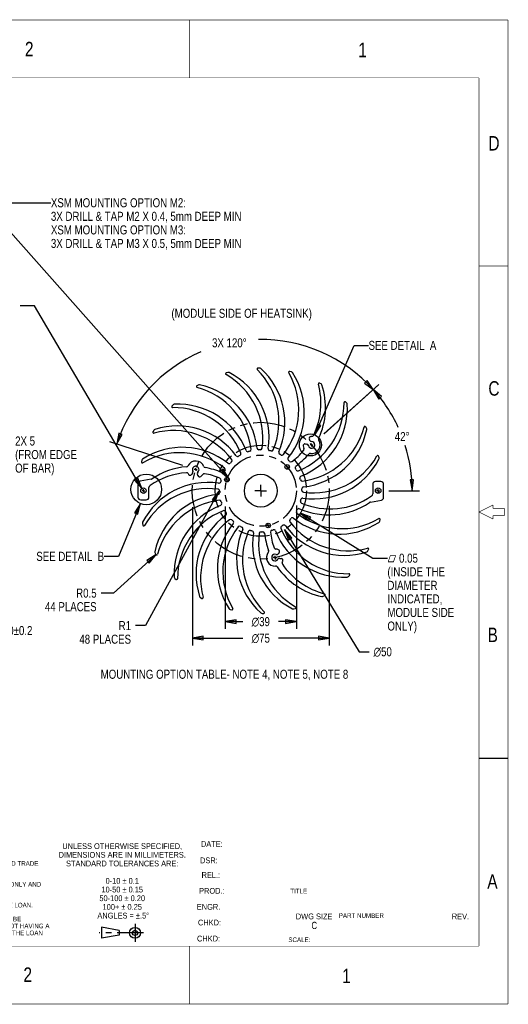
# Model space of a CAD drawing. Header units: inches. Extents: x 0 to 22, y -0.8 to 17.8.
# Tile 5 of 5: x 13.6 to 22, y 0 to 17. Entities that reach past the tile are written whole.
import ezdxf

# ---------------------------------------------------------------- set-up
doc = ezdxf.new("R2010")
doc.units = ezdxf.units.IN
doc.header["$LTSCALE"] = 1.21
doc.header["$MEASUREMENT"] = 0
doc.linetypes.add('CENTER', pattern=[0.6, 0.375, -0.075, 0.075, -0.075])
doc.linetypes.add('PHANTOM', pattern=[0.8, 0.45, -0.05, 0.1, -0.05, 0.1, -0.05])
doc.layers.get('0').update_dxf_attribs({"linetype": 'CONTINUOUS'})
for name, color, linetype in [('02___PRT_ALL_AXES', 7, 'CONTINUOUS'), ('DEFAULT_1', 7, 'CENTER'), ('DEFAULT_3', 7, 'PHANTOM')]:
    doc.layers.add(name, color=color, linetype=linetype)
doc.styles.get("Standard").update_dxf_attribs({"font": 'txt', "width": 0.8})
doc.styles.add('TEXTSTYLE_1', font='gdt', dxfattribs={"width": 0.8})
doc.styles.add('TEXTSTYLE_2', font='txt', dxfattribs={"width": 0.8})
doc.dimstyles.new('DIMSTYLE_1', dxfattribs={"dimtxt": 0.15625, "dimasz": 0.1875, "dimexe": 0.18, "dimexo": 0.0625, "dimgap": 0.09, "dimtad": 0, "dimtih": 1, "dimtoh": 1, "dimlfac": 1.25, "dimzin": 4, "dimdsep": 46, "dimtxsty": 'STANDARD', "dimblk": 'CLOSED', "dimblk1": 'CLOSED', "dimblk2": 'CLOSED', "dimcen": 0.09, "dimadec": 0, "dimazin": 0, "dimtfac": 1, "dimtofl": 0, "dimtmove": 0, "dimatfit": 3, "dimldrblk": 'CLOSED', "dimfxl": 1, "dimtolj": 1, "dimtzin": 4, "dimarcsym": 0})
doc.dimstyles.new('DIMSTYLE_3', dxfattribs={"dimtxt": 0.15625, "dimasz": 0.1875, "dimexe": 0.18, "dimexo": 0.0625, "dimgap": 0.09, "dimtad": 0, "dimtih": 1, "dimtoh": 1, "dimlfac": 1.25, "dimzin": 4, "dimdsep": 46, "dimtxsty": 'STANDARD', "dimblk": 'CLOSED', "dimblk1": 'CLOSED', "dimblk2": 'CLOSED', "dimcen": 0.09, "dimadec": 0, "dimazin": 0, "dimtfac": 1, "dimtofl": 0, "dimtmove": 0, "dimatfit": 3, "dimldrblk": 'CLOSED', "dimfxl": 1, "dimtolj": 1, "dimtzin": 4, "dimarcsym": 0})
doc.dimstyles.new('DIMSTYLE_7', dxfattribs={"dimtxt": 0.15625, "dimasz": 0.1875, "dimexe": 0.18, "dimexo": 0.0625, "dimgap": 0.09, "dimtad": 0, "dimtih": 1, "dimtoh": 1, "dimlfac": 1.25, "dimzin": 4, "dimdsep": 46, "dimtxsty": 'STANDARD', "dimblk": 'CLOSED', "dimblk1": 'CLOSED', "dimblk2": 'CLOSED', "dimcen": 0.09, "dimadec": 0, "dimazin": 0, "dimtfac": 1, "dimtofl": 0, "dimtmove": 0, "dimatfit": 3, "dimldrblk": 'CLOSED', "dimfxl": 1, "dimtolj": 1, "dimtzin": 4, "dimarcsym": 0})
doc.dimstyles.new('DIMSTYLE_8', dxfattribs={"dimtxt": 0.15625, "dimasz": 0.1875, "dimexe": 0.18, "dimexo": 0.0625, "dimgap": 0.09, "dimtad": 0, "dimtih": 1, "dimtoh": 1, "dimdec": 1, "dimlfac": 1.25, "dimzin": 4, "dimdsep": 46, "dimtxsty": 'STANDARD', "dimblk": 'CLOSED', "dimblk1": 'CLOSED', "dimblk2": 'CLOSED', "dimcen": 0.09, "dimadec": 0, "dimazin": 0, "dimtfac": 1, "dimtdec": 1, "dimtofl": 0, "dimtmove": 0, "dimatfit": 3, "dimldrblk": 'CLOSED', "dimfxl": 1, "dimtolj": 1, "dimtzin": 4, "dimarcsym": 0})
doc.dimstyles.get("Standard").update_dxf_attribs({"dimtxt": 0.15625, "dimasz": 0.1875, "dimexe": 0.18, "dimexo": 0.0625, "dimgap": 0.09, "dimtad": 0, "dimtih": 1, "dimtoh": 1, "dimzin": 4, "dimdsep": 46, "dimtxsty": 'STANDARD', "dimblk": 'CLOSED', "dimblk1": 'CLOSED', "dimblk2": 'CLOSED', "dimcen": 0.09, "dimadec": 0, "dimazin": 0, "dimtp": 0.01, "dimtm": 0.01, "dimtfac": 1, "dimtofl": 0, "dimtmove": 0, "dimatfit": 3, "dimldrblk": 'CLOSED', "dimfxl": 1, "dimtolj": 1, "dimtzin": 4, "dimarcsym": 0})

# ---------------------------------------------------------------- blocks, each defined once
blk = doc.blocks.new('_CLOSED')
at = {"color": 0, "linetype": 'BYBLOCK'}
for p, q in [((0, 0), (-1, 0.167)), ((-1, 0.167), (-1, -0.167)), ((-1, -0.167), (0, 0)), ((-1, 0), (0, 0))]:
    blk.add_line(p, q, dxfattribs=at)
blk = doc.blocks.new('*D0')
at = {"color": 2, "linetype": 'CONTINUOUS'}
for p, q in [((17.02, 8.862), (15.755, 6.537)), ((15.755, 6.537), (15.583, 6.537))]:
    blk.add_line(p, q, dxfattribs=at)
at = {"color": 2, "linetype": 'CONTINUOUS', "xscale": 0.1875, "yscale": 0.1875, "zscale": 0.1875, "rotation": 61.4658368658}
blk.add_blockref('_CLOSED', (17.02, 8.862), dxfattribs=at)
at = {"color": 2, "linetype": 'CONTINUOUS', "insert": (15.505, 6.615), "char_height": 0.1562, "width": 1.125, "attachment_point": 3, "line_spacing_factor": 0.9}
blk.add_mtext('R1\\P48 PLACES', dxfattribs=at)
blk = doc.blocks.new('*D1')
at = {"color": 2, "linetype": 'CONTINUOUS'}
for p, q in [((15.936, 7.763), (15.204, 7.099)), ((15.204, 7.099), (14.989, 7.099))]:
    blk.add_line(p, q, dxfattribs=at)
at = {"color": 2, "linetype": 'CONTINUOUS', "xscale": 0.1875, "yscale": 0.1875, "zscale": 0.1875, "rotation": 42.2340978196}
blk.add_blockref('_CLOSED', (15.936, 7.763), dxfattribs=at)
at = {"color": 2, "linetype": 'CONTINUOUS', "insert": (14.911, 7.177), "char_height": 0.1562, "width": 1.125, "attachment_point": 3, "line_spacing_factor": 0.9}
blk.add_mtext('R0.5\\P44 PLACES', dxfattribs=at)
blk = doc.blocks.new('*D11')
at = {"color": 2, "linetype": 'CONTINUOUS'}
for p, q in [((18.154, 8.196), (19.44, 6.086)), ((19.44, 6.086), (19.612, 6.086))]:
    blk.add_line(p, q, dxfattribs=at)
at = {"color": 2, "linetype": 'CONTINUOUS', "xscale": 0.1875, "yscale": 0.1875, "zscale": 0.1875, "rotation": 121.3698008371}
blk.add_blockref('_CLOSED', (18.154, 8.196), dxfattribs=at)
at = {"color": 2, "linetype": 'CONTINUOUS', "insert": (19.69, 6.164), "char_height": 0.15625, "width": 0.45833, "attachment_point": 1, "line_spacing_factor": 0.9, "style": 'TEXTSTYLE_1'}
blk.add_mtext('{\\Fgdt;n}\\Ftxt;50', dxfattribs=at)
blk = doc.blocks.new('*D14')
at = {"color": 2, "linetype": 'CONTINUOUS'}
for p, q in [((13.255, 8.868), (13.255, 9.727)), ((13.255, 9.727), (13.427, 9.727)), ((12.691, 8.868), (13.38, 8.868)), ((12.931, 8.71), (13.38, 8.71)), ((13.255, 8.71), (13.255, 8.21))]:
    blk.add_line(p, q, dxfattribs=at)
at = {"color": 2, "linetype": 'CONTINUOUS', "xscale": 0.1875, "yscale": 0.1875, "zscale": 0.1875}
for p, rotation in [((13.255, 8.868), 270), ((13.255, 8.71), 90)]:
    blk.add_blockref('_CLOSED', p, dxfattribs=dict(at, rotation=rotation))
at = {"color": 2, "linetype": 'CONTINUOUS', "insert": (13.505, 9.805), "char_height": 0.1562, "width": 1.25, "attachment_point": 1, "line_spacing_factor": 0.9}
blk.add_mtext('2X 5\\P(FROM EDGE\\POF BAR)', dxfattribs=at)
blk = doc.blocks.new('*D15')
at = {"color": 2, "linetype": 'CONTINUOUS'}
for p, q in [((18.833, 9.848), (19.779, 10.7)), ((19.955, 8.868), (20.482, 8.868))]:
    blk.add_line(p, q, dxfattribs=at)
for points in [[(19.83, 10.493), (19.686, 10.616), (19.782, 10.452), (19.83, 10.493)], [(20.319, 9.054), (20.357, 8.868), (20.381, 9.056), (20.319, 9.054)]]:
    blk.add_lwpolyline(points, dxfattribs=at)
for start, end in [(24.7191, 42), (0, 17.3715)]:
    blk.add_arc((17.744, 8.868), 2.613, start, end, dxfattribs=at)
at = {"color": 2, "linetype": 'CONTINUOUS', "insert": (20.183, 9.882), "char_height": 0.15625, "width": 0.35417, "attachment_point": 2, "line_spacing_factor": 0.9}
blk.add_mtext('42\\Fgdt;{\\Fgdt;~}', dxfattribs=at)
blk = doc.blocks.new('*D16')
at = {"color": 2, "linetype": 'CONTINUOUS'}
for p, q in [((18.835, 9.851), (19.778, 10.699)), ((16.397, 9.306), (15.141, 9.714))]:
    blk.add_line(p, q, dxfattribs=at)
for points in [[(19.532, 10.728), (19.685, 10.615), (19.577, 10.772), (19.532, 10.728)], [(15.295, 9.862), (15.26, 9.675), (15.354, 9.84), (15.295, 9.862)]]:
    blk.add_lwpolyline(points, dxfattribs=at)
for start, end in [(42, 90.8286), (113.3187, 162)]:
    blk.add_arc((17.744, 8.868), 2.612, start, end, dxfattribs=at)
at = {"color": 2, "linetype": 'CONTINUOUS', "insert": (17.201, 11.501), "char_height": 0.15625, "width": 0.85417, "attachment_point": 2, "line_spacing_factor": 0.9}
blk.add_mtext('3X 120\\Fgdt;{\\Fgdt;~}', dxfattribs=at)
blk = doc.blocks.new('*D17')
at = {"color": 2, "linetype": 'CONTINUOUS'}
for p, q in [((16.563, 8.585), (16.563, 6.196)), ((18.925, 8.605), (18.925, 6.196)), ((16.563, 6.321), (17.437, 6.321)), ((18.925, 6.321), (18.051, 6.321))]:
    blk.add_line(p, q, dxfattribs=at)
at = {"color": 2, "linetype": 'CONTINUOUS', "xscale": 0.1875, "yscale": 0.1875, "zscale": 0.1875, "rotation": 180}
blk.add_blockref('_CLOSED', (16.563, 6.321), dxfattribs=at)
at = {"color": 2, "linetype": 'CONTINUOUS', "xscale": 0.1875, "yscale": 0.1875, "zscale": 0.1875}
blk.add_blockref('_CLOSED', (18.925, 6.321), dxfattribs=at)
at = {"color": 2, "linetype": 'CONTINUOUS', "insert": (17.744, 6.399), "char_height": 0.15625, "width": 0.45833, "attachment_point": 2, "line_spacing_factor": 0.9, "style": 'TEXTSTYLE_1'}
blk.add_mtext('{\\Fgdt;n}\\Ftxt;75', dxfattribs=at)
blk = doc.blocks.new('*D18')
at = {"color": 2, "linetype": 'CONTINUOUS'}
for p, q in [((17.13, 8.596), (17.13, 6.481)), ((18.358, 8.612), (18.358, 6.481)), ((17.13, 6.606), (17.437, 6.606)), ((18.358, 6.606), (18.051, 6.606))]:
    blk.add_line(p, q, dxfattribs=at)
at = {"color": 2, "linetype": 'CONTINUOUS', "xscale": 0.1875, "yscale": 0.1875, "zscale": 0.1875, "rotation": 180}
blk.add_blockref('_CLOSED', (17.13, 6.606), dxfattribs=at)
at = {"color": 2, "linetype": 'CONTINUOUS', "xscale": 0.1875, "yscale": 0.1875, "zscale": 0.1875}
blk.add_blockref('_CLOSED', (18.358, 6.606), dxfattribs=at)
at = {"color": 2, "linetype": 'CONTINUOUS', "insert": (17.744, 6.684), "char_height": 0.15625, "width": 0.45833, "attachment_point": 2, "line_spacing_factor": 0.9, "style": 'TEXTSTYLE_1'}
blk.add_mtext('{\\Fgdt;n}\\Ftxt;39', dxfattribs=at)
blk = doc.blocks.new('*D27')
at = {"color": 2, "linetype": 'CONTINUOUS'}
for p, q in [((12.553, 8.564), (12.553, 6.327)), ((12.868, 6.706), (12.868, 6.327)), ((12.553, 6.452), (12.053, 6.452)), ((12.868, 6.452), (13.215, 6.452))]:
    blk.add_line(p, q, dxfattribs=at)
at = {"color": 2, "linetype": 'CONTINUOUS', "xscale": 0.1875, "yscale": 0.1875, "zscale": 0.1875}
blk.add_blockref('_CLOSED', (12.553, 6.452), dxfattribs=at)
at = {"color": 2, "linetype": 'CONTINUOUS', "xscale": 0.1875, "yscale": 0.1875, "zscale": 0.1875, "rotation": 180}
blk.add_blockref('_CLOSED', (12.868, 6.452), dxfattribs=at)
at = {"color": 2, "linetype": 'CONTINUOUS', "insert": (13.293, 6.53), "char_height": 0.15625, "width": 0.80729, "attachment_point": 1, "line_spacing_factor": 0.9}
blk.add_mtext('10\\Fgdt;{\\Fgdt;`}\\Ftxt;0.2', dxfattribs=at)

msp = doc.modelspace()

# ---------------------------------------------------------------- linework, layer by layer
at = {"color": 7, "linetype": 'CONTINUOUS'}
for p, q in [((17.1745, 10.9097), (17.1473, 10.9017)), ((17.7223, 10.9875), (17.694, 10.9869)), ((18.2717, 10.9209), (18.2441, 10.9276)), ((18.785, 10.7144), (18.7601, 10.728)), ((16.6655, 10.6927), (16.6412, 10.678)), ((19.2274, 10.382), (19.2069, 10.4016)), ((16.2299, 10.3514), (16.2103, 10.3309)), ((15.8976, 9.909), (15.884, 9.8841)), ((19.5688, 9.9465), (19.554, 9.9708)), ((18.5926, 9.7362), (18.5825, 9.7634)), ((18.5111, 9.6768), (18.5397, 9.672)), ((15.6911, 9.3956), (15.6844, 9.368)), ((19.7857, 9.4375), (19.7778, 9.4647)), ((15.8505, 9.0654), (15.6632, 9.0323)), ((16.5678, 9.1687), (16.5494, 9.1464)), ((16.66, 9.1279), (16.6499, 9.155)), ((19.8166, 9.0255), (19.7221, 9.0255)), ((15.6242, 8.9858), (15.6242, 8.7577)), ((15.8132, 8.7577), (15.8132, 8.9206)), ((19.6749, 8.9782), (19.6749, 8.8153)), ((19.8639, 8.7501), (19.8639, 8.9782)), ((15.6714, 8.7105), (15.7659, 8.7105)), ((19.6376, 8.6706), (19.8248, 8.7036)), ((19.7969, 8.3403), (19.8037, 8.3679)), ((15.7023, 8.2985), (15.7103, 8.2712)), ((19.5904, 7.827), (19.6041, 7.8519)), ((15.9193, 7.7894), (15.934, 7.7652)), ((18.0609, 7.7993), (18.0425, 7.7769)), ((18.0717, 7.699), (18.1002, 7.6942)), ((16.2606, 7.3539), (16.2811, 7.3343)), ((19.2581, 7.3846), (19.2777, 7.4051)), ((16.703, 7.0216), (16.7279, 7.0079)), ((18.8226, 7.0432), (18.8468, 7.058)), ((17.2164, 6.8151), (17.244, 6.8083)), ((18.3135, 6.8263), (18.3408, 6.8342)), ((17.7657, 6.7484), (17.7941, 6.7491)), ((21.51, 4.25), (22.01, 4.25))]:
    msp.add_line(p, q, dxfattribs=at)
at = {"color": 2, "linetype": 'CONTINUOUS'}
for p, q in [((15.3005, 1.2718), (14.9952, 1.3254)), ((14.9964, 1.3254), (14.9964, 1.1403)), ((15.3012, 1.2716), (15.3014, 1.1882)), ((15.3012, 1.1885), (14.9971, 1.1397))]:
    msp.add_line(p, q, dxfattribs=at)
at = {"color": 7, "linetype": 'CONTINUOUS', "const_width": 0.01}
for points in [[(22.01, 17), (0.01, 17)], [(16.51, 17), (16.51, 16)], [(22.01, 17), (22.01, 0)], [(21.51, 16), (0.51, 16)], [(21.51, 16), (21.51, 1)], [(22.01, 12.75), (21.51, 12.75)], [(21.51, 8.5), (21.7529, 8.6215)], [(21.7529, 8.6215), (21.7529, 8.5625)], [(21.7529, 8.5625), (21.9475, 8.5625)], [(21.9475, 8.5625), (21.9475, 8.4375)], [(21.51, 8.5), (21.7529, 8.3785)], [(21.7529, 8.4375), (21.9475, 8.4375)], [(21.7529, 8.4375), (21.7529, 8.3785)], [(21.51, 1), (0.51, 1)], [(16.51, 1), (16.51, 0)], [(22.01, 0), (0.01, 0)]]:
    msp.add_lwpolyline(points, dxfattribs=at)
at = {"color": 7, "linetype": 'PHANTOM'}
for centre, radius in [((17.7439, 8.8678), 1.1814), ((17.7441, 8.8682), 0.6143)]:
    msp.add_circle(centre, radius, dxfattribs=at)
at = {"color": 2, "linetype": 'CONTINUOUS'}
for centre, radius in [((18.6001, 9.6586), 0.1904), ((15.7677, 8.8906), 0.264), ((15.5735, 1.2293), 0.0945), ((15.5735, 1.2293), 0.0442)]:
    msp.add_circle(centre, radius, dxfattribs=at)
at = {"color": 7, "linetype": 'CONTINUOUS'}
msp.add_circle((17.744, 8.868), 0.2835, dxfattribs=at)
for centre, radius, start, end in [((17.1517, 10.8866), 0.0157, 106.31498, 240.3974), ((17.1833, 10.8795), 0.0315, 63.03575, 106.31498), ((16.6264, 9.7846), 1.2598, 351.36853, 63.03575), ((17.6943, 10.9711), 0.0157, 91.31498, 225.3974), ((16.7986, 10.0629), 1.2598, 337.0734, 45.3974), ((17.7231, 10.956), 0.0315, 48.03575, 91.31498), ((16.9017, 10.0427), 1.2598, 336.36853, 48.03575), ((17.1401, 10.2669), 1.2598, 322.0734, 30.3974), ((17.2344, 10.2207), 1.2598, 321.36853, 33.03575), ((18.2404, 10.9123), 0.0157, 76.31498, 210.3974), ((18.2642, 10.8903), 0.0315, 33.03575, 76.31498), ((16.5216, 9.7775), 1.2598, 352.0734, 60.3974), ((18.7526, 10.7142), 0.0157, 61.31498, 195.3974), ((16.6494, 10.6645), 0.0157, 121.31498, 255.3974), ((16.3278, 9.4301), 1.2598, 7.0734, 75.3974), ((16.6818, 10.6658), 0.0315, 78.03575, 121.31498), ((16.4272, 9.4641), 1.2598, 6.36853, 78.03575), ((17.5228, 10.3755), 1.2598, 334.03619, 15.3974), ((17.6019, 10.3065), 1.2598, 334.8696, 18.03575), ((18.7699, 10.6868), 0.0315, 18.03575, 61.31498), ((17.9205, 10.3814), 1.2598, 292.0734, 0.3974), ((19.196, 10.3903), 0.0157, 46.31498, 180.3974), ((19.2057, 10.3593), 0.0315, 3.03575, 46.31498), ((16.2217, 10.32), 0.0157, 136.31498, 270.3974), ((16.2306, 9.0444), 1.2598, 22.0734, 90.3974), ((16.2527, 10.3296), 0.0315, 93.03575, 136.31498), ((16.3178, 9.103), 1.2598, 21.36853, 93.03575), ((17.979, 10.2942), 1.2598, 291.36853, 3.03575), ((15.8978, 9.8765), 0.0157, 151.31498, 285.3974), ((15.9252, 9.8939), 0.0315, 108.03575, 151.31498), ((16.2365, 8.6467), 1.2598, 37.0734, 105.3974), ((16.3055, 8.7259), 1.2598, 36.36853, 108.03575), ((18.3062, 10.2842), 1.2598, 277.0734, 345.3974), ((18.3402, 10.1848), 1.2598, 276.36853, 348.03575), ((19.5405, 9.9626), 0.0157, 31.31498, 165.3974), ((19.5418, 9.9302), 0.0315, 348.03575, 31.31498), ((18.6217, 9.6583), 0.0575, 191.23108, 89.76892), ((18.612, 9.7744), 0.0315, 94.81965, 200.5), ((18.6221, 9.7473), 0.0315, 200.5, 269.76892), ((18.6217, 9.6583), 0.148, 261.36756, 33.75643), ((18.6217, 9.6583), 0.148, 88.28426, 94.81965), ((18.6271, 9.8377), 0.0315, 268.28426, 334.03619), ((18.771, 9.758), 0.0315, 154.8696, 213.75643), ((16.3913, 8.3584), 1.2598, 51.36853, 123.03575), ((17.5203, 9.5735), 0.0315, 201.36853, 287.58968), ((17.744, 8.868), 0.7087, 105.45166, 107.58968), ((17.5468, 9.5814), 0.0315, 285.45166, 7.0734), ((17.7106, 9.6074), 0.0315, 186.36853, 272.58968), ((17.744, 8.868), 0.7087, 90.45166, 92.58968), ((17.7382, 9.6081), 0.0315, 270.45166, 352.0734), ((17.9031, 9.5908), 0.0315, 171.36853, 257.58968), ((17.744, 8.868), 0.7087, 75.45166, 77.58968), ((17.9299, 9.5844), 0.0315, 255.45166, 337.0734), ((18.0848, 9.525), 0.0315, 156.36853, 242.58968), ((17.5228, 10.3755), 1.2598, 307.0734, 319.70563), ((18.5059, 9.6457), 0.0315, 80.5, 186.18035), ((18.6217, 9.6583), 0.148, 186.18035, 205.45756), ((18.4597, 9.5811), 0.0315, 319.70563, 25.45756), ((18.5345, 9.641), 0.0315, 11.23108, 80.5), ((15.6997, 9.3643), 0.0157, 166.31498, 300.3974), ((15.7217, 9.3882), 0.0315, 123.03575, 166.31498), ((16.3451, 8.2641), 1.2598, 52.0734, 120.3974), ((16.6207, 9.233), 0.148, 21.36756, 153.75643), ((17.744, 8.868), 0.7087, 135.45166, 137.58968), ((17.2165, 9.3872), 0.0315, 315.45166, 37.0734), ((17.3454, 9.4916), 0.0315, 216.36853, 302.58968), ((17.744, 8.868), 0.7087, 120.45166, 122.58968), ((17.3689, 9.506), 0.0315, 300.45166, 22.0734), ((17.744, 8.868), 0.7087, 60.45166, 62.58968), ((18.109, 9.5119), 0.0315, 240.45166, 322.0734), ((18.2432, 9.4145), 0.0315, 141.36853, 227.58968), ((17.744, 8.868), 0.7087, 45.45166, 47.58968), ((18.2632, 9.3955), 0.0315, 225.45166, 307.0734), ((17.6019, 10.3065), 1.2598, 306.36853, 320.25439), ((18.6607, 9.9856), 1.2598, 261.36853, 333.03575), ((18.6535, 10.0904), 1.2598, 262.0734, 330.3974), ((18.5948, 9.4808), 0.0315, 81.36756, 140.25439), ((19.7626, 9.4603), 0.0157, 16.31498, 150.3974), ((19.7555, 9.4286), 0.0315, 333.03575, 16.31498), ((16.5693, 8.0257), 1.2598, 94.8696, 123.79584), ((16.4597, 9.3123), 0.0315, 274.8696, 333.75643), ((16.6207, 9.233), 0.0575, 311.23108, 209.76892), ((16.5435, 9.1888), 0.0315, 320.5, 29.76892), ((16.6794, 9.166), 0.0315, 131.23108, 200.5), ((16.7879, 9.2984), 0.0315, 201.36756, 260.25439), ((16.5693, 8.0257), 1.2598, 66.36853, 80.25439), ((17.087, 9.2087), 0.0315, 246.36853, 332.58968), ((17.744, 8.868), 0.7087, 150.45166, 152.58968), ((17.1001, 9.233), 0.0315, 330.45166, 52.0734), ((17.1975, 9.3672), 0.0315, 231.36853, 317.58968), ((18.3676, 9.2666), 0.0315, 126.36853, 212.58968), ((17.744, 8.868), 0.7087, 30.45166, 32.58968), ((18.3821, 9.2431), 0.0315, 210.45166, 292.0734), ((15.6714, 8.9858), 0.0472, 100, 180), ((16.5491, 7.9226), 1.2598, 94.03619, 124.60725), ((15.8423, 9.1119), 0.0472, 280, 303.79584), ((16.4626, 9.1479), 0.0315, 28.28426, 94.03619), ((16.6207, 9.233), 0.148, 208.28426, 214.81965), ((16.5251, 9.1664), 0.0315, 214.81965, 320.5), ((16.6895, 9.1389), 0.0315, 200.5, 306.18035), ((16.6207, 9.233), 0.148, 306.18035, 325.45756), ((16.7686, 9.1312), 0.0315, 79.70563, 145.45756), ((16.5491, 7.9226), 1.2598, 67.0734, 79.70563), ((17.0212, 9.027), 0.0315, 261.36853, 347.58968), ((17.0276, 9.0539), 0.0315, 345.45166, 67.0734), ((17.744, 8.868), 0.7087, 165.45166, 167.58968), ((18.4496, 9.0917), 0.0315, 111.36853, 197.58968), ((17.744, 8.868), 0.7087, 15.45166, 17.58968), ((18.4574, 9.0652), 0.0315, 195.45166, 277.0734), ((19.7221, 8.9782), 0.0472, 90, 180), ((19.8166, 8.9782), 0.0472, 0, 90), ((16.8274, 7.7503), 1.2598, 81.36853, 153.03575), ((16.8345, 7.6455), 1.2598, 82.0734, 150.3974), ((15.8604, 8.9206), 0.0472, 124.60725, 180), ((17.0039, 8.8621), 0.0315, 0.45166, 82.0734), ((17.744, 8.868), 0.7087, 180.45166, 182.58968), ((18.4834, 8.9014), 0.0315, 96.36853, 182.58968), ((17.744, 8.868), 0.7087, 0.45166, 2.58968), ((18.4842, 8.8738), 0.0315, 180.45166, 262.0734), ((15.6714, 8.7577), 0.0472, 180, 270), ((15.7659, 8.7577), 0.0472, 270, 360), ((17.1479, 7.5512), 1.2598, 96.36853, 168.03575), ((17.1819, 7.4518), 1.2598, 97.0734, 165.3974), ((17.0046, 8.8345), 0.0315, 276.36853, 2.58968), ((17.0306, 8.6708), 0.0315, 15.45166, 97.0734), ((17.744, 8.868), 0.7087, 195.45166, 197.58968), ((18.4604, 8.6821), 0.0315, 165.45166, 247.0734), ((17.744, 8.868), 0.7087, 345.45166, 347.58968), ((18.4669, 8.7089), 0.0315, 81.36853, 167.58968), ((18.9389, 9.8134), 1.2598, 247.0734, 304.60725), ((19.6276, 8.8153), 0.0472, 304.60725, 360), ((19.8166, 8.7501), 0.0472, 280, 360), ((17.509, 7.4417), 1.2598, 111.36853, 183.03575), ((17.5676, 7.3545), 1.2598, 112.0734, 180.3974), ((17.0385, 8.6443), 0.0315, 291.36853, 17.58968), ((17.106, 8.4929), 0.0315, 30.45166, 112.0734), ((17.744, 8.868), 0.7087, 210.45166, 212.58968), ((18.3879, 8.503), 0.0315, 150.45166, 232.0734), ((17.744, 8.868), 0.7087, 330.45166, 332.58968), ((18.4011, 8.5272), 0.0315, 66.36853, 152.58968), ((18.9187, 9.7103), 1.2598, 246.36853, 303.79584), ((19.6458, 8.6241), 0.0472, 100, 123.79584), ((17.8861, 7.4295), 1.2598, 126.36853, 198.03575), ((17.9653, 7.3604), 1.2598, 127.0734, 195.3974), ((17.1204, 8.4693), 0.0315, 306.36853, 32.58968), ((17.2248, 8.3405), 0.0315, 45.45166, 127.0734), ((17.744, 8.868), 0.7087, 225.45166, 227.58968), ((17.2448, 8.3215), 0.0315, 321.36853, 47.58968), ((18.2715, 8.3488), 0.0315, 135.45166, 217.0734), ((17.744, 8.868), 0.7087, 315.45166, 317.58968), ((18.2905, 8.3688), 0.0315, 51.36853, 137.58968), ((19.0967, 9.3776), 1.2598, 231.36853, 303.03575), ((19.1429, 9.4719), 1.2598, 232.0734, 300.3974), ((19.7884, 8.3716), 0.0157, 346.31498, 120.3974), ((19.7663, 8.3478), 0.0315, 303.03575, 346.31498), ((15.7325, 8.3073), 0.0315, 153.03575, 196.31498), ((15.7254, 8.2757), 0.0157, 196.31498, 330.3974), ((18.2536, 7.5153), 1.2598, 141.36853, 213.03575), ((18.3479, 7.4691), 1.2598, 142.0734, 210.3974), ((18.5863, 7.6933), 1.2598, 156.36853, 228.03575), ((17.379, 8.2241), 0.0315, 60.45166, 142.0734), ((17.744, 8.868), 0.7087, 240.45166, 242.58968), ((17.4033, 8.2109), 0.0315, 336.36853, 62.58968), ((17.5581, 8.1516), 0.0315, 75.45166, 157.0734), ((17.744, 8.868), 0.7087, 255.45166, 257.58968), ((17.5849, 8.1451), 0.0315, 351.36853, 77.58968), ((17.9412, 8.1546), 0.0315, 105.45166, 187.0734), ((17.744, 8.868), 0.7087, 285.45166, 287.58968), ((17.9677, 8.1624), 0.0315, 21.36853, 107.58968), ((19.1703, 8.6329), 1.2598, 201.36853, 273.03575), ((18.1191, 8.2299), 0.0315, 120.45166, 202.0734), ((19.2575, 8.6915), 1.2598, 202.0734, 270.3974), ((17.744, 8.868), 0.7087, 300.45166, 302.58968), ((18.1427, 8.2444), 0.0315, 36.36853, 122.58968), ((19.1825, 9.0101), 1.2598, 216.36853, 288.03575), ((19.2516, 9.0892), 1.2598, 217.0734, 285.3974), ((18.6894, 7.673), 1.2598, 157.0734, 225.3974), ((18.8617, 7.9513), 1.2598, 171.36853, 243.03575), ((18.9665, 7.9585), 1.2598, 172.0734, 240.3974), ((17.7499, 8.1278), 0.0315, 90.45166, 172.0734), ((17.744, 8.868), 0.7087, 270.45166, 272.58968), ((17.7775, 8.1286), 0.0315, 6.36853, 92.58968), ((19.0608, 8.2718), 1.2598, 186.36853, 200.25439), ((19.1602, 8.3058), 1.2598, 187.0734, 199.70563), ((17.8493, 7.8248), 0.0315, 321.36756, 20.25439), ((18.0038, 7.8917), 0.0315, 199.70563, 265.45756), ((17.9896, 7.7127), 0.148, 66.18035, 85.45756), ((18.0366, 7.8193), 0.0315, 320.5, 66.18035), ((19.5628, 7.8421), 0.0315, 288.03575, 331.31498), ((19.5902, 7.8594), 0.0157, 331.31498, 105.3974), ((15.9462, 7.8058), 0.0315, 168.03575, 211.31498), ((15.9475, 7.7734), 0.0157, 211.31498, 345.3974), ((17.9896, 7.7127), 0.148, 141.36756, 273.75643), ((17.9896, 7.7127), 0.0575, 71.23108, 329.76892), ((18.0182, 7.7969), 0.0315, 251.23108, 320.5), ((18.0665, 7.6679), 0.0315, 80.5, 149.76892), ((18.095, 7.6631), 0.0315, 334.81965, 80.5), ((18.0013, 7.5335), 0.0315, 34.8696, 93.75643), ((19.0608, 8.2718), 1.2598, 214.8696, 258.03575), ((18.1423, 7.6183), 0.0315, 148.28426, 214.03619), ((17.9896, 7.7127), 0.148, 328.28426, 334.81965), ((19.1602, 8.3058), 1.2598, 214.03619, 255.3974), ((16.2824, 7.3767), 0.0315, 183.03575, 226.31498), ((16.292, 7.3457), 0.0157, 226.31498, 0.3974), ((19.2353, 7.4063), 0.0315, 273.03575, 316.31498), ((19.2663, 7.416), 0.0157, 316.31498, 90.3974), ((16.7181, 7.0492), 0.0315, 198.03575, 241.31498), ((16.7355, 7.0218), 0.0157, 241.31498, 15.3974), ((18.8062, 7.0702), 0.0315, 258.03575, 301.31498), ((18.8386, 7.0714), 0.0157, 301.31498, 75.3974), ((17.2238, 6.8457), 0.0315, 213.03575, 256.31498), ((17.2477, 6.8236), 0.0157, 256.31498, 30.3974), ((18.3047, 6.8565), 0.0315, 243.03575, 286.31498), ((18.3363, 6.8494), 0.0157, 286.31498, 60.3974), ((17.765, 6.7799), 0.0315, 228.03575, 271.31498), ((17.7937, 6.7648), 0.0157, 271.31498, 45.3974)]:
    msp.add_arc(centre, radius, start, end, dxfattribs=at)
at = {"layer": '02___PRT_ALL_AXES', "color": 2, "linetype": 'CENTER'}
for p, q in [((18.6217, 9.6583), (18.5965, 9.6583)), ((18.6217, 9.6583), (18.6217, 9.6836)), ((18.6217, 9.6583), (18.647, 9.6583)), ((18.6217, 9.6583), (18.6217, 9.633)), ((16.6207, 9.233), (16.5968, 9.233)), ((16.6207, 9.233), (16.6207, 9.2569)), ((16.6207, 9.233), (16.6207, 9.2091)), ((16.6207, 9.233), (16.6446, 9.233)), ((18.2004, 9.2789), (18.1795, 9.2789)), ((18.2004, 9.2789), (18.2004, 9.2999)), ((18.2004, 9.2789), (18.2214, 9.2789)), ((18.2004, 9.2789), (18.2004, 9.258)), ((17.1599, 9.0578), (17.1347, 9.0578)), ((17.1599, 9.0578), (17.1599, 9.083)), ((17.1599, 9.0578), (17.1599, 9.0326)), ((17.1599, 9.0578), (17.1851, 9.0578)), ((15.7187, 8.868), (15.6943, 8.868)), ((15.7187, 8.868), (15.7187, 8.8923)), ((15.7187, 8.868), (15.7187, 8.8436)), ((15.7187, 8.868), (15.743, 8.868)), ((17.744, 8.868), (17.644, 8.868)), ((17.744, 8.868), (17.744, 8.968)), ((17.744, 8.868), (17.744, 8.768)), ((17.744, 8.868), (17.844, 8.868)), ((19.7694, 8.868), (19.74, 8.868)), ((19.7694, 8.868), (19.7694, 8.8973)), ((19.7694, 8.868), (19.7987, 8.868)), ((19.7694, 8.868), (19.7694, 8.8386)), ((17.8717, 8.2672), (17.8477, 8.2672)), ((17.8717, 8.2672), (17.8717, 8.2912)), ((17.8717, 8.2672), (17.8957, 8.2672)), ((17.8717, 8.2672), (17.8717, 8.2432)), ((17.9896, 7.7127), (17.9585, 7.7127)), ((17.9896, 7.7127), (17.9896, 7.7438)), ((17.9896, 7.7127), (18.0207, 7.7127)), ((17.9896, 7.7127), (17.9896, 7.6816))]:
    msp.add_line(p, q, dxfattribs=at)
at = {"layer": '02___PRT_ALL_AXES', "color": 7, "linetype": 'CONTINUOUS'}
for centre, radius in [((18.2004, 9.2789), 0.0394), ((17.1599, 9.0578), 0.0394), ((15.7187, 8.868), 0.0472), ((19.7694, 8.868), 0.0472), ((17.8717, 8.2672), 0.0394)]:
    msp.add_circle(centre, radius, dxfattribs=at)
at = {"layer": 'DEFAULT_1', "color": 2, "linetype": 'CENTER'}
for p, q in [((15.5746, 1.3846), (15.5746, 1.0738)), ((15.7221, 1.23), (14.9564, 1.2288))]:
    msp.add_line(p, q, dxfattribs=at)
at = {"layer": 'DEFAULT_3', "color": 8, "linetype": 'PHANTOM'}
msp.add_circle((17.744, 8.868), 0.7874, dxfattribs=at)

# ---------------------------------------------------------------- texts
at = {"color": 2, "linetype": 'CONTINUOUS', "line_spacing_factor": 0.9}
for s, insert, char_height, width, attachment_point in [('2', (13.7482, 16.6226), 0.25, 0.2, 2), ('1', (19.4263, 16.6068), 0.25, 0.2, 1), ('D', (21.6709, 14.9948), 0.25, 0.2, 1), ('XSM MOUNTING OPTION M2:\\P3X DRILL & TAP M2 X 0.4, 5mm DEEP MIN\\PXSM MOUNTING OPTION M3:\\P3X DRILL & TAP M3 X 0.5, 5mm DEEP MIN', (14.1223, 13.9208), 0.15625, 4.625, 1), ('(MODULE SIDE OF HEATSINK)', (16.2022, 12.0109), 0.15625, 3.125, 1), ('SEE DETAIL  A', (19.6034, 11.4567), 0.15625, 1.625, 1), ('C', (21.6712, 10.7599), 0.25, 0.2, 1), ('SEE DETAIL  B', (15.0403, 7.8123), 0.15625, 1.625, 3), ('B', (21.6574, 6.5023), 0.25, 0.2, 1), ('MOUNTING OPTION TABLE- NOTE 4, NOTE 5, NOTE 8', (14.9811, 5.7753), 0.15625, 5.625, 1), ('UNLESS OTHERWISE SPECIFIED,\\PDIMENSIONS ARE IN MILLIMETERS.\\PSTANDARD TOLERANCES ARE:\\P \\P0-10 \\Fgdt;{\\Fgdt;`}\\Ftxt; 0.1\\P10-50 \\Fgdt;{\\Fgdt;`}\\Ftxt; 0.15\\P50-100 \\Fgdt;{\\Fgdt;`}\\Ftxt; 0.20\\P100+ \\Fgdt;{\\Fgdt;`}\\Ftxt; 0.25\\P ANGLES = \\Fgdt;{\\Fgdt;`.5}{\\Fgdt;~}\\P\\Ftxt; ', (15.3531, 2.7776), 0.1, 2.4, 2), ('DATE:', (16.9, 2.815), 0.1, 0.4, 2), ('THIS DOCUMENT IS AND CONTAINS CONFIDENTIAL AND TRADE\\PSECRET INFORMATION OF XICATO INC.\\P   \\PTHIS DOCUMENT IS LOANEDFOR LIMITED PURPOSES ONLY AND\\PREMAINS THE PROPERTY OF XICATO INC.\\PIT IS TO BE RETURNED UPON REQUEST AND IN \\PALL EVENTS UPON COMPLETION OF PURPOSE OF THE LOAN.\\P  \\PNEITHER IT NOR THE INFORMATION IT CONTAINS MAY BE\\PREPRODUCED, USED, OR DISCLOSED TO PERSONS NOT HAVING A \\PNEED TO KNOW CONSISTENT WITH THE PURPOSE OF THE LOAN\\PWITHOUT WRITTEN CONSENT OF XICATO INC.', (10.5848, 2.4685), 0.08, 3.52, 1), ('DSR:', (16.8493, 2.5317), 0.1, 0.32, 2), ('REL.:', (16.882, 2.2799), 0.1, 0.4, 2), ('A', (21.6524, 2.2417), 0.25, 0.2, 1), ('PROD.:', (16.9, 2.0059), 0.1, 0.48, 2), ('TITLE', (18.3982, 1.9913), 0.08, 0.32, 2), ('ENGR.', (16.8425, 1.7289), 0.1, 0.4, 2), ('DWG SIZE', (18.3488, 1.5633), 0.1, 0.64, 1), ('PART NUMBER', (19.4792, 1.5674), 0.08, 0.704, 2), ('REV.', (21.0406, 1.5633), 0.1, 0.32, 1), ('CHKD:', (16.8589, 1.4575), 0.1, 0.4, 2), ('CHKD:', (16.8425, 1.1805), 0.1, 0.4, 2), ('SCALE:', (18.4103, 1.1497), 0.08, 0.384, 2), ('2', (13.6481, 0.632), 0.25, 0.2, 1), ('1', (19.1494, 0.6108), 0.25, 0.2, 1)]:
    msp.add_mtext(s, dxfattribs=dict(at, insert=insert, char_height=char_height, width=width, attachment_point=attachment_point))
for s, insert, char_height, width, attachment_point, style in [('{\\Fgdt;c}\\Ftxt; 0.05\\P(INSIDE THE\\PDIAMETER\\PINDICATED,\\PMODULE SIDE\\PONLY)', (19.9293, 7.7803), 0.15625, 1.375, 1, 'TEXTSTYLE_1'), ('C', (18.6667, 1.4204), 0.125, 0.1, 2, 'TEXTSTYLE_2')]:
    msp.add_mtext(s, dxfattribs=dict(at, insert=insert, char_height=char_height, width=width, attachment_point=attachment_point, style=style))

# ---------------------------------------------------------------- dimensions: what is measured, and where the dimension line sits
at = {"color": 2, "linetype": 'CONTINUOUS'}
dim = msp.add_angular_dim_2l(base=(17.201, 11.4225), line1=((19.7777, 10.6991), (18.8354, 9.8507)), line2=((16.3974, 9.3055), (15.1414, 9.7136)), text='3X <>', dimstyle='DIMSTYLE_8', dxfattribs=at)
dim.commit()
dim.dimension.update_dxf_attribs({"geometry": '*D16', "text_midpoint": (17.0813, 11.4225), "dimtype": 162})
dim = msp.add_angular_dim_2l(base=(20.1833, 9.8043), line1=((20.4818, 8.868), (19.9551, 8.868)), line2=((18.8328, 9.8483), (19.7786, 10.6999)), dimstyle='DIMSTYLE_8', dxfattribs=at)
dim.commit()
dim.dimension.update_dxf_attribs({"geometry": '*D15', "text_midpoint": (20.0947, 9.8043), "dimtype": 162})
for base, p1, p2, angle, text, picture, middle in [((13.2552, 8.868), (12.9306, 8.7105), (12.6915, 8.868), 90, '2X <>\\P(FROM EDGE\\POF BAR)', '*D14', (14.1302, 9.4924)), ((12.5532, 6.4517), (12.8681, 6.7057), (12.5532, 8.5637), 180, '<>%%p0.2', '*D27', (13.697, 6.4517))]:
    dim = msp.add_linear_dim(base=base, p1=p1, p2=p2, angle=angle, text=text, dimstyle='DIMSTYLE_7', dxfattribs=at)
    dim.commit()
    dim.dimension.update_dxf_attribs({"geometry": picture, "text_midpoint": middle, "dimtype": 160})
dim = msp.add_diameter_dim_2p(p1=(18.1539, 8.1957), p2=(17.3341, 9.5403), dimstyle='DIMSTYLE_3', dxfattribs=at)
dim.commit()
dim.dimension.update_dxf_attribs({"geometry": '*D11', "text_midpoint": (19.9196, 6.0856), "dimtype": 163})
for center, mpoint, text, picture, middle in [((17.0046, 8.8345), (17.0197, 8.8622), '<>\\P48 PLACES', '*D0', (14.3176, 6.4194)), ((15.9475, 7.7734), (15.9358, 7.7628), '<>\\P44 PLACES', '*D1', (13.5984, 6.9815))]:
    dim = msp.add_radius_dim(center=center, mpoint=mpoint, text=text, dimstyle='DIMSTYLE_1', dxfattribs=at)
    dim.commit()
    dim.dimension.update_dxf_attribs({"geometry": picture, "text_midpoint": middle, "dimtype": 164})
for base, p1, p2, picture, middle in [((18.9251, 6.3206), (16.5629, 8.5851), (18.9251, 8.6052), '*D17', (17.6294, 6.3206)), ((18.3582, 6.6062), (17.1298, 8.5962), (18.3582, 8.6119), '*D18', (17.6294, 6.6062))]:
    dim = msp.add_linear_dim(base=base, p1=p1, p2=p2, text='%%c<>', dimstyle='DIMSTYLE_7', dxfattribs=at)
    dim.commit()
    dim.dimension.update_dxf_attribs({"geometry": picture, "text_midpoint": middle, "dimtype": 160})

# ---------------------------------------------------------------- leaders
for points in [[(17.194, 9.0775), (12.9706, 13.8427), (14.1223, 13.8427)], [(15.6894, 8.9051), (13.8398, 12.0618), (13.5898, 12.0618)], [(18.6765, 9.8331), (19.3534, 11.3786), (19.6034, 11.3786)], [(15.667, 8.6466), (15.2903, 7.7341), (15.0403, 7.7341)], [(18.4294, 8.4804), (19.6793, 7.7021), (19.9293, 7.7021)]]:
    msp.add_leader(points, dimstyle='STANDARD', override={"dimtad": 0}, dxfattribs=at)

doc.saveas('drawing.dxf')
